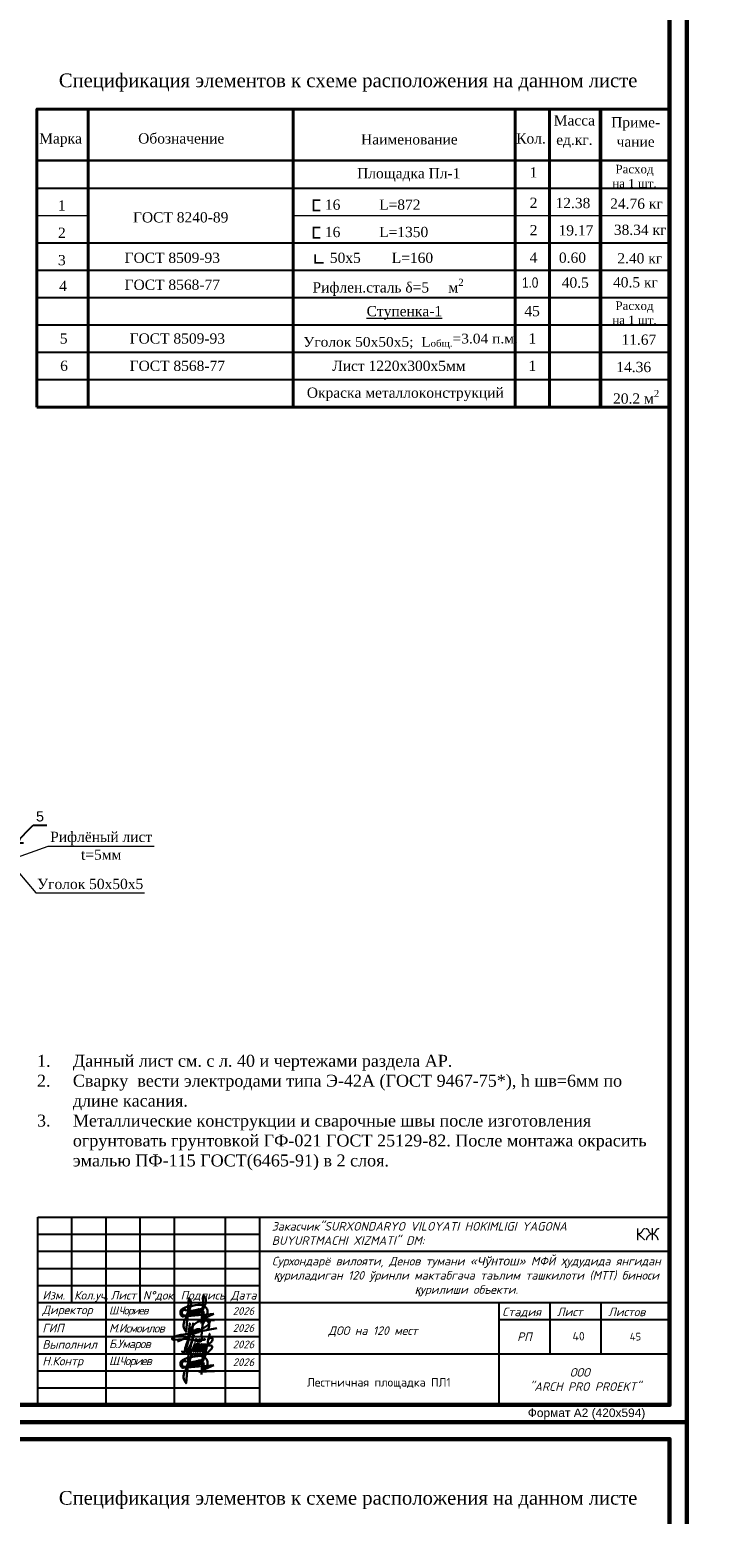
# Model space of a CAD drawing. Header units: millimetres. Extents: x 2063114 to 14983986, y -126020516 to 213791.
# Tile 138 of 256: x 2360557 to 2380922, y -1581703 to -1538238. Entities that reach past the tile are written whole.
import ezdxf
from ezdxf.enums import TextEntityAlignment as Align

# ---------------------------------------------------------------- set-up
doc = ezdxf.new("R2010")
doc.units = ezdxf.units.MM
doc.layers.get('Defpoints').update_dxf_attribs({"color": 6, "lineweight": 35})
for name, color, linetype, lineweight in [('0_Ном._пера__7', 7, 'Continuous', 30), ('TABL', 250, 'Continuous', 20), ('TEXT', 7, 'Continuous', 30), ('yol_Ном._пера__19', 7, 'Continuous', 13), ('yol_Ном._пера__7', 7, 'Continuous', 30), ('АСО-Колонны_Ном._пера__19', 7, 'Continuous', 13), ('план', 7, 'Continuous', 20), ('Текст', 7, 'Continuous', 15)]:
    doc.layers.add(name, color=color, linetype=linetype, lineweight=lineweight)
doc.layers.add('_print', color=6, linetype='Continuous', lineweight=60, plot=False)
doc.styles.add('Arial', font='ARIALN.TTF', dxfattribs={"height": 300})
doc.styles.add('GOST 2.304', font='isocpeur.ttf', dxfattribs={"oblique": 15})
doc.styles.add('PDF ISOCPEUR', font='isocpeur.ttf')
doc.styles.get("Standard").update_dxf_attribs({"font": 'arial.ttf'})
doc.styles.add('TIMES', font='times.ttf')
doc.styles.add('V@ler@Live', font='isocpeui.ttf')
doc.styles.add('СГЕНЕРИР_СТИЛЬ_1', font='times.ttf')
doc.dimstyles.new('10', dxfattribs={"dimtxt": 300, "dimasz": 200, "dimexe": 200, "dimexo": 200, "dimgap": 100, "dimtad": 1, "dimlfac": 0.1, "dimtxsty": 'Standard', "dimblk": 'OBLIQUE', "dimcen": 200, "dimdle": 200, "dimclrd": 256, "dimclre": 256, "dimclrt": 256, "dimadec": 0, "dimazin": 0, "dimtfac": 1, "dimtmove": 0, "dimatfit": 3, "dimldrblk": 'OBLIQUE', "dimfxl": 1, "dimlwd": -1, "dimlwe": -1, "dimarcsym": 0})

# ---------------------------------------------------------------- blocks, each defined once
blk = doc.blocks.new('_Oblique')
at = {"color": 0, "linetype": 'ByBlock', "lineweight": -2}
blk.add_line((-0.5, -0.5), (0.5, 0.5), dxfattribs=at)
blk = doc.blocks.new('*D1036')
at = {"linetype": 'Continuous', "transparency": 16777216}
for p, q in [((2360149, -1562045), (2360660, -1561524)), ((2360660, -1561524), (2361059, -1561524)), ((2360124, -1562045), (2359924, -1562045)), ((2360124, -1562345), (2360124, -1561845)), ((2360124, -1562045), (2360174, -1562045)), ((2360124, -1562045), (2360174, -1562045)), ((2360174, -1562395), (2360174, -1561845)), ((2360174, -1562045), (2360374, -1562045))]:
    blk.add_line(p, q, dxfattribs=at)
at = {"layer": 'Defpoints', "color": 0, "linetype": 'Continuous', "lineweight": 30, "transparency": 16777216}
for p in [(2360174, -1562045), (2360124, -1562545), (2360174, -1562595)]:
    blk.add_point(p, dxfattribs=at)
at = {"linetype": 'Continuous', "transparency": 16777216, "xscale": 200, "yscale": 200, "zscale": 200}
blk.add_blockref('_Oblique', (2360124, -1562045), dxfattribs=at)
at = {"linetype": 'Continuous', "transparency": 16777216, "xscale": 200, "yscale": 200, "zscale": 200, "rotation": 180}
blk.add_blockref('_Oblique', (2360174, -1562045), dxfattribs=at)
at = {"linetype": 'Continuous', "lineweight": 13, "transparency": 16777216, "insert": (2360859, -1561271), "char_height": 300, "attachment_point": 5}
blk.add_mtext('5', dxfattribs=at)
blk = doc.blocks.new('*U1590')
at = {"color": 0, "ltscale": 25}
blk.add_lwpolyline([(-59400, 42000), (0, 42000), (0, 0), (-59400, 0)], close=True, dxfattribs=at)
at = {"color": 0, "lineweight": 60, "ltscale": 25}
blk.add_lwpolyline([(-57400, 41500), (-500, 41500), (-500, 500), (-57400, 500)], close=True, dxfattribs=at)
at = {"color": 0, "insert": (-2932, 396), "char_height": 250, "width": 4526.16, "attachment_point": 2}
blk.add_mtext('Формат А2 (420х594)', dxfattribs=at)
blk = doc.blocks.new('A$Ceb54b23e')
at = {"color": 5, "lineweight": 30, "ltscale": 0.1}
for p, q in [((-12.57, -11.1), (7.26, -9.39)), ((7.26, -9.39), (-2.6, -13.87)), ((-2.6, -13.87), (7.49, -13.43))]:
    blk.add_line(p, q, dxfattribs=at)
at = {"color": 5, "lineweight": 30, "ltscale": 0.1, "flags": 128}
for points in [[(-10.2, -9.67), (-8.52, -5.97, 0.342251), (-9.14, 1.03), (-10.34, -14.39)], [(-1.14, -9.14), (1.12, -4.18, 0.342251), (0.5, 2.82), (-0.93, -15.6)], [(-9.81, -10.51), (-11.91, -13.54, 0.28279), (-11, -21.19), (-9.61, -5.79)], [(-9.81, -10.51), (-9.44, -8.24, -0.681159), (-8.23, -7.98), (-8.62, -10.62)], [(-8.62, -10.63), (-8.17, -7.86, -0.681159), (-6.97, -7.6), (-7.35, -10.24)], [(-7.4, -10.51), (-6.95, -7.75, -0.681159), (-5.74, -7.48), (-6.13, -10.13)], [(-6.15, -10.27), (-5.7, -7.5, -0.681159), (-4.49, -7.24), (-4.88, -9.88)], [(-4.9, -10.02), (-4.45, -7.25, -0.681159), (-3.25, -6.99), (-3.63, -9.64)], [(-3.64, -9.64), (-3.19, -6.88, -0.681159), (-1.98, -6.62), (-2.37, -9.26)], [(-2.41, -9.53), (-1.96, -6.76, -0.681159), (-0.75, -6.5), (-1.14, -9.14)]]:
    blk.add_lwpolyline(points, format="xyb", dxfattribs=at)
at = {"color": 5, "lineweight": 30, "ltscale": 0.1}
for centre, radius, start, end in [((-11.53, -8.6), 3.14, 145.20054, 214.39775), ((-6.97, -15.76), 11.45, 107.92907, 128.55015), ((-11.81, -8.63), 1.91, 91.31881, 327.17595), ((-11.74, -7.9), 1.19, 28.74852, 95.44504), ((4.48, -62.51), 59.56, 97.39589, 104.56598), ((-2.27, -9.29), 5.91, 38.72853, 98.93361), ((0.01, -8.8), 3.01, 257.73222, 354.12117), ((-0.18, -10.53), 1.3, 249.35584, 101.75822), ((-0.31, -8.48), 0.874, 261.08847, 90.02558), ((-1.42, -8.11), 4.53, 347.3913, 33.89819), ((-12.85, -9.67), 1.46, 208.97145, 280.81106)]:
    blk.add_arc(centre, radius, start, end, dxfattribs=at)
blk = doc.blocks.new('0651961')
at = {"color": 5, "lineweight": 30, "ltscale": 5}
for points in [[(5137317, -541320, 0.2715751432), (5382614, -248941, 0.2715751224), (5247219, 107884, 0.1639156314), (4609277, 40182, 0.0814145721), (4339755, -141506, 0.0814145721), (4142343, -399733, 0.5482657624), (4316023, -672030, 0.0177008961), (4712274, -564290), (5289922, -193920, 0.2550391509), (5420947, 170315, 0.2380928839), (5234407, 214137, 0.2534934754), (4912304, -193484), (4857022, -909949, -0.0677849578), (4891110, -1058859, -0.0661204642), (4884797, -1207770, -0.2588071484), (4704209, -1307956, -0.0421462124), (4668516, -1304942), (3851592, -1120468), (2972301, -1180746, -0.1909887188), (2886198, -1173851, -0.1909887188), (2828209, -1109833, -0.0859708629), (3157608, -918703, -0.0859708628), (3532102, -849502), (5902229, -394466)], [(3206207, -1307066), (3867804, -1032897, 0.2811521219), (3971617, -862869), (4043335, -58764), (3989253, -665135), (4215347, -579925), (4274470, -57353), (4189082, -812073)]]:
    blk.add_lwpolyline(points, format="xyb", dxfattribs=at)
for points in [[(4222872, -513416), (4189082, -812073), (4309366, -773304), (4343156, -474647)], [(4343156, -474647), (4309366, -773304), (4429650, -734535), (4463439, -435878)], [(4463439, -435878), (4429650, -734535), (4549933, -695766), (4583723, -397109)], [(4583723, -397109), (4549933, -695766), (4670217, -656997), (4700833, -397440)]]:
    blk.add_lwpolyline(points, dxfattribs=at)
blk = doc.blocks.new('A$Cb977a79e')
at = {"color": 5, "lineweight": 30}
blk.add_open_spline([(548, 429), (550, 418), (553, 396), (564, 386), (626, 392), (622, 434), (622, 479), (756, 865), (734, 788), (778, 927), (614, 357), (673, 405), (701, 400), (861, 828), (836, 827), (737, 402), (763, 392), (806, 405), (896, 676), (874, 574), (827, 388), (858, 386), (956, 684), (927, 558), (885, 387), (915, 386), (1002, 672), (972, 547), (933, 386), (970, 387), (1059, 660), (1027, 538), (996, 387), (1026, 387), (1102, 661), (1078, 532), (1060, 451), (1065, 379), (1062, 539), (1106, 661), (1046, 399), (1086, 399), (1148, 656), (1126, 536), (1112, 402), (1114, 395), (1144, 650), (1127, 544), (1104, 380), (1143, 413), (1160, 420), (1127, 264), (1135, 291), (1269, 919), (1263, 846), (1236, 770), (1216, 677), (1243, 753), (1339, 783), (1342, 676), (1241, 606), (1144, 555), (1313, 575), (1358, 512), (1212, 380), (1139, 314)], degree=3, knots=[0, 0, 0, 0, 1, 2, 3, 4, 5, 6, 7, 7.047701, 8, 9, 10, 11, 11.055697, 12, 13, 14, 15, 16, 17, 18, 19, 20, 21, 22, 23, 24, 25, 26, 27, 28, 29, 30, 31, 32, 33, 34, 35, 36, 37, 38, 39, 40, 41, 42, 43, 44, 45, 45.157491, 45.43525, 46, 47, 48, 49, 50, 51, 52, 53, 54, 55, 56, 57, 58, 59, 59, 59, 59], dxfattribs=at)
for points in [[(876, 664), (884, 753), (933, 709), (966, 688), (1004, 756), (1083, 670), (1156, 738)], [(801, 313), (838, 358), (886, 314), (919, 292), (958, 361), (1036, 275), (1100, 346)]]:
    blk.add_open_spline(points, degree=3, dxfattribs=at)
blk = doc.blocks.new('shtammp')
for p, q in [((2284257, -164060), (2302757, -164060)), ((2284257, -169560), (2284257, -164060)), ((2285257, -166560), (2285257, -164060)), ((2286257, -169560), (2286257, -164060)), ((2287257, -166560), (2287257, -164060)), ((2288257, -169560), (2288257, -164060)), ((2289757, -169560), (2289757, -164060)), ((2290757, -169560), (2290757, -164060)), ((2302757, -164060), (2302757, -169560)), ((2290757, -165060), (2302757, -165060)), ((2284257, -166060), (2290757, -166060)), ((2284257, -166560), (2290757, -166560)), ((2290757, -166560), (2302757, -166560)), ((2297757, -166560), (2297757, -169560)), ((2299257, -168060), (2299257, -166560)), ((2300757, -168060), (2300757, -166560)), ((2297757, -167060), (2302757, -167060)), ((2290757, -168060), (2302757, -168060)), ((2284257, -169560), (2302757, -169560))]:
    blk.add_line(p, q)
for points in [[(2284257, -164560), (2290757, -164560)], [(2284257, -165060), (2290757, -165060)], [(2284257, -165560), (2290757, -165560)], [(2284257, -167060), (2290757, -167060)], [(2284257, -167560), (2290757, -167560)], [(2284257, -168060), (2290757, -168060)], [(2284257, -168560), (2290757, -168560)], [(2284257, -169060), (2290757, -169060)]]:
    blk.add_lwpolyline(points)
at = {"ltscale": 100, "xscale": 44.85990809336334, "yscale": 44.85990809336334, "zscale": 44.85990809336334}
for p in [(2289092, -166472), (2289092, -167972)]:
    blk.add_blockref('A$Ceb54b23e', p, dxfattribs=at)
at = {"xscale": 0.0004276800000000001, "yscale": 0.0004276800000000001, "zscale": 0.0004276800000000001}
blk.add_blockref('0651961', (2286977, -167145), dxfattribs=at)
at = {"ltscale": 25, "xscale": 1.13408174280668, "yscale": 1.13408174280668, "zscale": 1.13408174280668}
blk.add_blockref('A$Cb977a79e', (2287861, -168457), dxfattribs=at)
at = {"style": 'GOST 2.304', "oblique": 15}
for s, p in [('Изм.   ', (2284395, -166473)), ('Кол.уч.', (2285323, -166473)), ('Лист', (2286391, -166473)), ('N%%dдок.', (2287337, -166475)), ('Подпись', (2288441, -166473)), ('Дата', (2289909, -166473)), ('Лист  ', (2299457, -166960)), ('Листов ', (2300957, -166960))]:
    blk.add_text(s, height=250, dxfattribs=at).set_placement(p)
at = {"style": 'GOST 2.304', "oblique": 15, "width": 1.019608}
blk.add_text('Стадия ', height=250, dxfattribs=at).set_placement((2297857, -166960), (2299157, -166960), align=Align.FIT)
at = {"style": 'GOST 2.304', "oblique": 15}
blk.add_text('РП', height=250, dxfattribs=at).set_placement((2298507, -167560), align=Align.MIDDLE)
at = {"style": 'GOST 2.304'}
for s, insert, char_height, width, attachment_point in [('{\\C256;\\c0;Закасчик"SURXONDARYO VILOYATI HOKIMLIGI YAGONA BUYURTMACHI XIZMATI" DM:}', (2291109, -164539), 250, 10736.65, 4), ('{\\C250;\\c2432280;Сурхондарё вилояти, Денов тумани «\\fArial|b0|i0|c204|p34;Чўнтош\\fISOCPEUR|b0|i0|c204|p34;» МФЙ \\fArial|b0|i0|c204|p34;ҳ\\fISOCPEUR|b0|i0|c204|p34;удудида янгидан \\fArial|b0|i0|c204|p34;қ\\fISOCPEUR|b0|i0|c204|p34;уриладиган 120 ўринли мактабгача таълим ташкилоти (МТТ) биноси \\fArial|b0|i0|c204|p34;қ\\fISOCPEUR|b0|i0|c204|p34;урилиши объекти.}', (2296806, -165801), 250, 11430.2, 5), ('2026', (2290281, -166810), 225, 900, 5), ('2026', (2290281, -167307), 225, 900, 5), ('2026', (2290281, -167787), 225, 900, 5), ('2026', (2290281, -168308), 225, 900, 5), ('ООО\\P  "ARCH PRO PROEKT" ', (2300128, -168814), 250, 5588.09, 5)]:
    blk.add_mtext(s, dxfattribs=dict(at, insert=insert, char_height=char_height, width=width, attachment_point=attachment_point))
at = {"linetype": 'Continuous', "char_height": 225, "style": 'PDF ISOCPEUR'}
for s, insert, width, attachment_point in [('{\\H1.6x;КЖ }', (2302457, -164560), 11400, 6), ('45', (2301757, -167560), 1900, 5)]:
    blk.add_mtext(s, dxfattribs=dict(at, insert=insert, width=width, attachment_point=attachment_point))
at = {"attachment_point": 4, "style": 'GOST 2.304'}
for s, insert, char_height in [('Директор', (2284393, -166810), 250), ('{\\T0.8;\\C7;Ш.Чориев}', (2286344, -166823), 230), ('ГИП', (2284393, -167307), 250), ('{\\T0.9;М.Исмоилов }', (2286344, -167314), 250), ('{\\C256;\\c0;ДОО на 120 мест}', (2292765, -167410), 250), ('Выполнил', (2284393, -167787), 250), ('{\\T0.9;Б.Умаров}', (2286344, -167805), 250), ('Н.Контр', (2284393, -168308), 250), ('{\\T0.8;\\C7;Ш.Чориев}', (2286344, -168302), 250)]:
    blk.add_mtext(s, dxfattribs=dict(at, insert=insert, char_height=char_height))

msp = doc.modelspace()

# ---------------------------------------------------------------- linework, layer by layer
at = {"lineweight": 40}
msp.add_line((2379270.7872, -1549284.84731), (2360770.7872, -1549284.84731), dxfattribs=at)
at = {"color": 0, "lineweight": 40}
for points in [[(2379270.7872, -1540560.83261), (2360770.7872, -1540560.83261), (2360770.7872, -1549284.84731)], [(2362270.7872, -1549284.84731), (2362270.7872, -1540560.71871)], [(2368270.7872, -1549284.84731), (2368270.7872, -1540560.71871)], [(2374770.7872, -1549284.84731), (2374770.7872, -1540560.83261)], [(2375770.7872, -1549284.84731), (2375770.7872, -1540560.71871)]]:
    msp.add_lwpolyline(points, dxfattribs=at)
at = {"color": 0, "lineweight": 50}
msp.add_lwpolyline([(2377270.7872, -1549284.84731), (2377270.7872, -1540560.71871)], dxfattribs=at)
at = {"color": 7, "lineweight": 20, "const_width": 50}
for points in [[(2369064.13203, -1543532.71862), (2368864.13203, -1543532.71862), (2368864.13203, -1543232.71862), (2369064.13203, -1543232.71862)], [(2369064.13203, -1544332.71862), (2368864.13203, -1544332.71862), (2368864.13203, -1544032.71862), (2369064.13203, -1544032.71862)], [(2369164.35293, -1545065.65097), (2368914.35293, -1545065.65097), (2368914.35293, -1544815.65097)]]:
    msp.add_lwpolyline(points, dxfattribs=at)
at = {"layer": '_print', "ltscale": 100}
for points in [[(2379792.08613, -1579001.43901), (2320392.08613, -1579001.43901), (2320392.08613, -1537001.43901), (2379792.08613, -1537001.43901)], [(2379792.08613, -1621001.43901), (2320392.08613, -1621001.43901), (2320392.08613, -1579001.43901), (2379792.08613, -1579001.43901)]]:
    msp.add_lwpolyline(points, close=True, dxfattribs=at)
at = {"layer": 'TABL', "color": 0}
for p, q in [((2379270.7872, -1542060.71871), (2360770.7872, -1542060.71871)), ((2362270.7872, -1543684.84731), (2360770.7872, -1543684.84731)), ((2379270.7872, -1543684.84731), (2368270.7872, -1543684.84731))]:
    msp.add_line(p, q, dxfattribs=at)
at = {"layer": 'TABL', "color": 0, "lineweight": 25}
for p, q in [((2379270.7872, -1542884.84731), (2360770.7872, -1542884.84731)), ((2362270.7872, -1544484.84731), (2360770.7872, -1544484.84731)), ((2379270.7872, -1544484.84731), (2360770.7872, -1544484.84731)), ((2379270.7872, -1544484.84731), (2368270.7872, -1544484.84731)), ((2379270.7872, -1545284.84731), (2360770.7872, -1545284.84731)), ((2379270.7872, -1546084.84731), (2360770.7872, -1546084.84731)), ((2379270.7872, -1546884.84731), (2360770.7872, -1546884.84731)), ((2379270.7872, -1547684.84731), (2360770.7872, -1547684.84731))]:
    msp.add_line(p, q, dxfattribs=at)
at = {"layer": 'TABL', "lineweight": 25}
msp.add_line((2379270.7872, -1548484.84731), (2360770.7872, -1548484.84731), dxfattribs=at)
at = {"layer": 'TABL', "color": 0, "const_width": 40}
msp.add_lwpolyline([(2379270.7872, -1542084.84731), (2360770.7872, -1542084.84731)], dxfattribs=at)
at = {"layer": 'АСО-Колонны_Ном._пера__19', "linetype": 'Continuous'}
for p, q in [((2360059.5606, -1562509.2221), (2361097.43411, -1562139.72342)), ((2361097.43411, -1562139.72342), (2364202.43541, -1562139.72342)), ((2360209.5606, -1562879.93278), (2360739.89069, -1563511.03287)), ((2360739.89069, -1563511.03287), (2363919.89933, -1563511.03287))]:
    msp.add_line(p, q, dxfattribs=at)

# ---------------------------------------------------------------- block references
for name, p in [('*U1590', (2379792.08613, -1579001.43901)), ('shtammp', (76534.83464, -1408941.75506)), ('*U1590', (2379792.08613, -1621001.43901))]:
    msp.add_blockref(name, p)

# ---------------------------------------------------------------- texts
at = {"color": 0, "insert": (2360770.73642, -1568250.50695), "char_height": 350, "width": 17944.4294896, "attachment_point": 1, "style": 'TIMES'}
msp.add_mtext('\\pi-1050,l1050,t1050;1.^IДанный лист см. c л. 40 и чертежами раздела АР.\\P2.^IСварку  вести электродами типа Э-42A (ГОСТ 9467-75*), h шв=6мм по длине касания.\\P3.^IМеталлические конструкции и сварочные швы после изготовления огрунтовать грунтовкой ГФ-021 ГОСТ 25129-82. После монтажа окрасить эмалью ПФ-115 ГОСТ(6465-91) в 2 слоя. ', dxfattribs=at)
at = {"color": 7, "lineweight": 30, "insert": (2370780.0428, -1577872.57035), "char_height": 250, "width": 7000, "attachment_point": 5}
msp.add_mtext('{\\fISOCPEUR|b0|i0|c204|p34;\\C0;Лестничная площадка ПЛ1}', dxfattribs=at)
at = {"layer": '0_Ном._пера__7', "linetype": 'Continuous', "insert": (2362649.93476, -1562131.35934), "char_height": 300, "attachment_point": 5, "line_spacing_factor": 1.041219, "style": 'СГЕНЕРИР_СТИЛЬ_1'}
msp.add_mtext('{Рифлёный лист\\Pt=5мм}', dxfattribs=at)
at = {"layer": '0_Ном._пера__7', "linetype": 'Continuous', "insert": (2362329.89524, -1563249.80702), "char_height": 300, "attachment_point": 5, "style": 'СГЕНЕРИР_СТИЛЬ_1'}
msp.add_mtext('{Уголок 50х50х5}', dxfattribs=at)
at = {"layer": 'TEXT', "color": 0, "style": 'TIMES'}
for s, height, p in [('Спецификация элементов к схеме расположения на данном листе', 400, (2369879.07432, -1539920.89665)), ('Масса', 300, (2376503.16951, -1541042.89427)), ('Приме-', 300, (2378297.19515, -1541098.0413)), ('Марка', 300, (2361460.95349, -1541570.46794)), ('Обозначение', 300, (2364993.80392, -1541570.46794)), ('Кол.', 300, (2375233.5511, -1541570.46794)), ('Наименование', 300, (2371673.09996, -1541598.0413)), ('ед.кг.', 300, (2376503.16951, -1541609.56094)), ('чание', 300, (2378297.19515, -1541664.70796))]:
    msp.add_text(s, height=height, dxfattribs=at).set_placement(p, align=Align.CENTER)
for s, p in [('1', (2375194.69421, -1542563.97989)), ('  16          L=872', (2368974.24165, -1543510.30125)), ('2', (2375194.69421, -1543455.37047)), ('12.38', (2375951.27395, -1543462.46693)), ('24.76 кг', (2377551.68113, -1543480.09837)), ('ГОСТ 8240-89', (2363581.25491, -1543880.3747)), ('  16          L=1350', (2368974.24165, -1544310.30125)), ('2', (2375194.69421, -1544255.37047)), ('19.17', (2376038.69791, -1544262.46693)), ('38.34 кг', (2377659.28556, -1544247.50341)), ('ГОСТ 8509-93', (2363335.97531, -1545065.65097)), ('  50х5        L=160', (2369117.6269, -1545065.65097)), ('4', (2375194.69421, -1545055.37047)), ('0.60', (2376051.68113, -1545062.46693)), ('2.40 кг', (2377760.8759, -1545080.09837)), ('ГОСТ 8568-77', (2363335.97531, -1545853.77927)), ('40.5', (2376133.27055, -1545790.71879)), ('40.5 кг', (2377634.60263, -1545781.93699))]:
    msp.add_text(s, height=300, dxfattribs=at).set_placement(p)
at = {"layer": 'TEXT', "style": 'TIMES'}
for s, p in [('1', (2361384.59801, -1543532.71862)), ('2', (2361384.59801, -1544332.71862)), ('3', (2361384.59801, -1545132.71862)), ('4', (2361419.18915, -1545890.77575)), ('Окраска металлоконструкций', (2368671.00221, -1549014.84739))]:
    msp.add_text(s, height=300, dxfattribs=at).set_placement(p)
msp.add_text('Спецификация элементов к схеме расположения на данном листе', height=400, dxfattribs=at).set_placement((2369879.07432, -1581420.89665), align=Align.CENTER)
at = {"layer": 'TEXT', "color": 0, "style": 'TIMES'}
for s, insert, char_height, width, attachment_point in [('Площадка Пл-1', (2370142.28667, -1542290.71879), 300, 2904.3558039, 1), ('Расход \\Pна 1 шт.', (2378264.33329, -1542529.99741), 250, 2000, 5), ('\\A1;Рифлен.сталь δ=5     м{\\H0.7x;\\S2^ ;}', (2368837.25506, -1545530.15825), 300, 4414.0295602, 1), ('Расход \\Pна 1 шт.', (2378264.33329, -1546529.99741), 250, 2000, 5)]:
    msp.add_mtext(s, dxfattribs=dict(at, insert=insert, char_height=char_height, width=width, attachment_point=attachment_point))
at = {"layer": 'TEXT', "insert": (2377636.47334, -1548784.59925), "char_height": 300, "width": 1394.6820476, "attachment_point": 1, "style": 'TIMES'}
msp.add_mtext('\\A1;20.2 м{\\H0.7x;\\S2^ ;}', dxfattribs=at)
at = {"layer": 'yol_Ном._пера__19', "linetype": 'Continuous', "char_height": 300, "attachment_point": 4, "style": 'СГЕНЕРИР_СТИЛЬ_1'}
for s, insert in [('{\\LСтупенка-1}', (2370420.75086, -1546526.32209)), ('45', (2375040.07926, -1546478.05942)), ('5', (2361439.40958, -1547280.64698)), ('{ГОСТ 8509-93}', (2363483.3859, -1547281.09692)), ('{1}', (2375158.28681, -1547278.0596)), ('11.67', (2377881.60173, -1547315.52228)), ('6', (2361448.40966, -1548078.05948)), ('ГОСТ 8568-77', (2363483.3859, -1548081.09692)), ('{1}', (2375158.28687, -1548078.05968))]:
    msp.add_mtext(s, dxfattribs=dict(at, insert=insert))
at = {"layer": 'yol_Ном._пера__7', "linetype": 'Continuous', "attachment_point": 4, "style": 'СГЕНЕРИР_СТИЛЬ_1'}
for s, insert, char_height in [('{\\W1.05;Уголок 50х50х5;  L\\A1;\\H0.7x;\\S ^ общ.;\\H1.42857x;=3.04 п.м.}', (2368569.23514, -1547313.98811), 285), ('Лист 1220х300х5мм', (2369416.28313, -1548081.09728), 300), ('14.36', (2377730.39689, -1548115.52228), 300)]:
    msp.add_mtext(s, dxfattribs=dict(at, insert=insert, char_height=char_height))
at = {"layer": 'план', "color": 1, "linetype": 'Continuous', "lineweight": 20, "ltscale": 300, "insert": (2376447.73973, -1576362.69629), "char_height": 250, "width": 312.0384632, "attachment_point": 1, "style": 'V@ler@Live'}
msp.add_mtext('{\\fISOCPEUR|b0|i0|c204|p34;\\C256;40}', dxfattribs=at)
at = {"layer": 'Текст', "color": 0, "lineweight": 30, "ltscale": 10, "style": 'Arial'}
msp.add_text('1.0', height=300, dxfattribs=at).set_placement((2374970.47699, -1545790.71879))

# ---------------------------------------------------------------- dimensions: what is measured, and where the dimension line sits
at = {"color": 5, "linetype": 'Continuous', "lineweight": 13}
dim = msp.add_linear_dim(base=(2360174.20526, -1562044.57744), p1=(2360124.20526, -1562544.57744), p2=(2360174.20526, -1562594.57744), dimstyle='10', override={"dimtmove": 1}, dxfattribs=at)
dim.commit()
dim.dimension.update_dxf_attribs({"geometry": '*D1036', "text_midpoint": (2360759.7496, -1561523.67077), "dimtype": 160})

doc.saveas('drawing.dxf')
